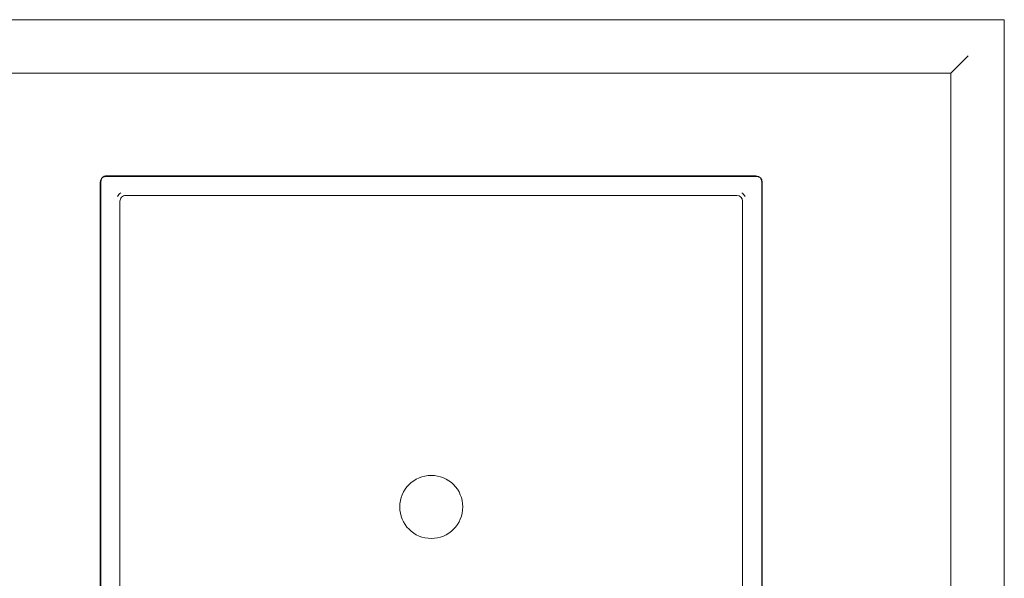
# Model space of a CAD drawing. Header units: millimetres. Extents: x -281 to 121694, y -16481 to 65128.
# Tile 34 of 256: x 15181 to 15697, y 22608 to 22900. Entities that reach past the tile are written whole.
import ezdxf

# ---------------------------------------------------------------- set-up
doc = ezdxf.new("R2010")
doc.units = ezdxf.units.MM
for name, color, linetype, lineweight in [('A--L$01A__Algemeen', 7, 'Continuous', 5), ('A--L74__VasteSanitaireVoorz', 1, 'Continuous', 5), ('A--L82__LosseGebruikersInvent', 1, 'Continuous', 5)]:
    doc.layers.add(name, color=color, linetype=linetype, lineweight=lineweight)

# ---------------------------------------------------------------- blocks, each defined once
blk = doc.blocks.new('NLRS_82_FU_UN_spoekbak links_gen_kad - spoelbak dxbxh 900x1200x957-V275-L_80_ 13')
at = {"layer": 'A--L$01A__Algemeen'}
for p, q in [((-600, 322.68), (-600, -577.32)), ((-572, 294.68), (-572, -549.32)), ((-572, 294.68), (-572, -549.32)), ((-473.28, -492.32), (-473.28, -152.32)), ((-126.72, -152.32), (-126.72, -492.32)), ((-130, -495.6), (-470, -495.6)), ((-579.27, -556.59), (-573.73, -551.06)), ((-572, -549.32), (572, -549.32)), ((0, -549.32), (-572, -549.32)), ((-600, -577.32), (600, -577.32))]:
    blk.add_line(p, q, dxfattribs=at)
for centre, start, end in [((-470, -492.32), 180, 270), ((-130, -492.32), 270, 0)]:
    blk.add_arc(centre, 3.28, start, end, dxfattribs=at)
for points in [[(-573.73, -551.06), (-573.58, -550.9), (-573.24, -550.57), (-572.64, -549.96), (-572.21, -549.54), (-572, -549.32)], [(-581.04, -558.36), (-580.82, -558.14), (-580.38, -557.71), (-579.77, -557.09), (-579.42, -556.75), (-579.27, -556.59)]]:
    blk.add_open_spline(points, degree=3, dxfattribs=at)
at = {"layer": 'A--L74__VasteSanitaireVoorz'}
for p, q in [((-473, -492.32), (-473, -152.32)), ((-127, -152.32), (-127, -492.32)), ((-463, -162.32), (-463, -482.32)), ((-137, -482.32), (-137, -162.32)), ((-460, -485.32), (-140, -485.32)), ((-130, -495.32), (-470, -495.32))]:
    blk.add_line(p, q, dxfattribs=at)
for centre, radius, start, end in [((-300, -322.32), 16.5, 0, 180), ((-300, -322.32), 16.5, 180, 360), ((-460, -482.32), 3, 180, 270), ((-140, -482.32), 3, 270, 0), ((-460, -482.32), 5, 210, 240), ((-140, -482.32), 5, 300, 330), ((-470, -492.32), 3, 180, 210), ((-130, -492.32), 3, 330, 0), ((-470, -492.32), 3, 240, 270), ((-130, -492.32), 3, 270, 300)]:
    blk.add_arc(centre, radius, start, end, dxfattribs=at)

msp = doc.modelspace()

# ---------------------------------------------------------------- block references
at = {"layer": 'A--L82__LosseGebruikersInvent', "rotation": 180}
msp.add_blockref('NLRS_82_FU_UN_spoekbak links_gen_kad - spoelbak dxbxh 900x1200x957-V275-L_80_ 13', (15096.91, 22322.68), dxfattribs=at)

doc.saveas('drawing.dxf')
